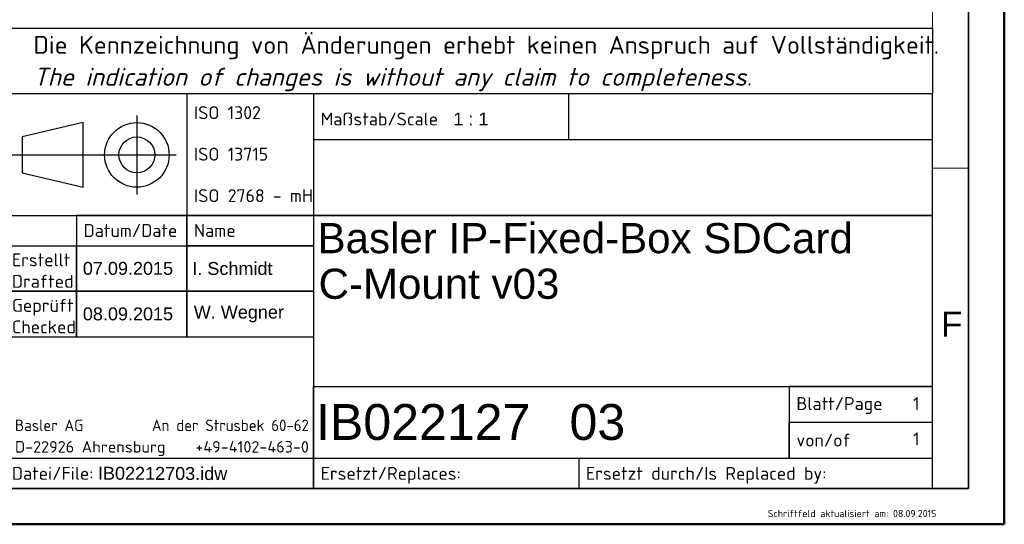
# Model space of a CAD drawing. Header units: millimetres. Extents: x 0 to 420, y 0 to 297.
# Tile 24 of 46: x 283 to 420, y 0 to 70. Entities that reach past the tile are written whole.
import ezdxf
from ezdxf.enums import TextEntityAlignment as Align

# ---------------------------------------------------------------- set-up
doc = ezdxf.new("R2010")
doc.units = ezdxf.units.MM
doc.layers.get('0').update_dxf_attribs({"lineweight": 25})
for name, color, linetype, lineweight in [('001', 7, 'Continuous', 50), ('RAHM2', 7, 'Continuous', 25), ('RAHM3', 7, 'Continuous', 25), ('Rahmen (ISO)', 7, 'Continuous', 70), ('Symbol (ISO)', 7, 'Continuous', 18), ('Titel (ISO)', 7, 'Continuous', 35)]:
    doc.layers.add(name, color=color, linetype=linetype, lineweight=lineweight)
doc.layers.add('Symbole(DIN)', color=3, linetype='Continuous', lineweight=25, true_color=0x00ff00)
doc.styles.add('Aktuell-DIN', font='arial.ttf')
doc.styles.add('Notiztext (DIN)', font='isocpeur.ttf')
doc.styles.get("Standard").update_dxf_attribs({"font": 'isocpeur.ttf'})
doc.styles.add('Textstil17', font='isocpeur.ttf', dxfattribs={"width": 1.030042})
doc.styles.add('Textstil19', font='isocpeur.ttf', dxfattribs={"width": 0.963071})
doc.styles.add('Textstil32', font='arial.ttf')
doc.styles.add('Textstil38', font='arial.ttf')
doc.styles.add('Textstil70', font='arial.ttf', dxfattribs={"width": 0.85})
doc.styles.add('Textstil73', font='arial.ttf', dxfattribs={"width": 0.8})
doc.styles.add('Textstil76', font='arial.ttf', dxfattribs={"width": 0.6})
doc.styles.add('Textstil80', font='arial.ttf', dxfattribs={"width": 0.6})
doc.styles.add('Textstil81', font='arial.ttf')
doc.styles.add('Textstil88', font='isocpeur.ttf')
doc.styles.add('Textstil89', font='arial.ttf')
doc.styles.add('Textstil90', font='isocpeur.ttf', dxfattribs={"width": 0.8})
doc.styles.add('Textstil91', font='isocpeur.ttf')

# ---------------------------------------------------------------- blocks, each defined once
blk = doc.blocks.new('Ränder Basler-A3')
at = {"layer": '001'}
for p, q in [((420, 297), (420, 0)), ((420, 0), (0, 0))]:
    blk.add_line(p, q, dxfattribs=at)
at = {"layer": '001', "color": 7, "linetype": 'Continuous', "lineweight": 35}
for p, q in [((415, 292), (415, 5)), ((415, 5), (5, 5))]:
    blk.add_line(p, q, dxfattribs=at)
at = {"layer": '001', "color": 7, "linetype": 'Continuous', "lineweight": 18}
blk.add_line((410, 287), (410, 5), dxfattribs=at)
at = {"layer": 'Rahmen (ISO)', "color": 7, "linetype": 'Continuous', "lineweight": 18}
blk.add_line((415, 49.67), (410, 49.67), dxfattribs=at)
at = {"layer": 'Symbole(DIN)', "color": 250, "true_color": 0x3f3f3f, "insert": (411.17, 27.91), "char_height": 3.5, "attachment_point": 4, "style": 'Aktuell-DIN'}
blk.add_mtext('\\fArial|b0|i0;F', dxfattribs=at)
blk = doc.blocks.new('Schriftfelder Basler')
for p, q in [((0, 54.99), (-182.88, 54.99)), ((0, 0), (0, 54.99))]:
    blk.add_line(p, q)
at = {"layer": 'RAHM2'}
for p, q in [((-104.03, 54.99), (-104.03, 38.07)), ((-50.8, 54.99), (-50.8, 48.66)), ((-118.5, 51), (-127, 49)), ((-118.5, 42), (-118.5, 51)), ((-111, 52), (-111, 41)), ((-127, 49), (-127, 44)), ((-86.36, 48.66), (0, 48.66)), ((-128.5, 46.5), (-105.5, 46.5)), ((-127, 44), (-118.5, 42)), ((-119.43, 38.07), (-119.43, 33.84)), ((-182.88, 33.84), (-104.03, 33.84)), ((-129.43, 21.15), (-86.36, 21.15)), ((-20, 14.23), (-20, 9.23)), ((-20, 9.23), (0, 9.23)), ((-182.88, 4.23), (0, 4.23))]:
    blk.add_line(p, q, dxfattribs=at)
for radius in [4.5, 2.5]:
    blk.add_circle((-111, 46.5), radius, dxfattribs=at)
at = {"layer": 'RAHM3'}
for p, q in [((-182.88, 64.19), (0, 64.19)), ((0, 64.19), (0, 54.99)), ((0, 54.99), (-182.88, 54.99)), ((-86.36, 54.99), (-86.36, 14.23)), ((-182.88, 38.07), (-119.43, 38.07)), ((-86.36, 14.23), (-20, 14.23)), ((-49.36, 4.23), (-49.36, 0))]:
    blk.add_line(p, q, dxfattribs=at)
at = {"layer": 'Titel (ISO)'}
for p, q in [((-119.43, 38.07), (-104.03, 38.07)), ((-104.03, 38.07), (-104.03, 21.15)), ((-104.03, 38.07), (-86.36, 38.07)), ((-86.36, 38.07), (0, 38.07)), ((-119.43, 33.84), (-119.43, 29.61)), ((-104.03, 33.84), (-86.36, 33.84)), ((-119.43, 29.61), (-119.43, 25.38)), ((-129.43, 27.5), (-86.36, 27.5)), ((-119.43, 25.38), (-119.43, 21.15)), ((-86.36, 14.23), (-86.36, 4.23)), ((-20, 14.23), (0, 14.23)), ((-20, 9.23), (-20, 4.23)), ((-86.36, 4.23), (-86.36, 0)), ((-129.43, 0), (0, 0))]:
    blk.add_line(p, q, dxfattribs=at)
at = {"layer": 'RAHM2', "style": 'Textstil88'}
for s, p in [('Maßstab/Scale', (-85.36, 50.6)), ('Datei/File:', (-128.43, 1.2)), ('Ersetzt/Replaces:', (-85.36, 1.2)), ('Ersetzt durch/Is Replaced by:', (-48.36, 1.2))]:
    blk.add_text(s, height=1.8, dxfattribs=at).set_placement(p)
for s, p in [('Datum/Date', (-118.43, 35.96)), ('Name', (-103.03, 35.96)), ('von/of', (-19, 6.73))]:
    blk.add_text(s, height=1.8, dxfattribs=at).set_placement(p, align=Align.MIDDLE_LEFT)
at = {"layer": 'RAHM2'}
for s, style, width, p, p2 in [('Basler AG          An der Strusbek 60-62', 'Textstil19', 0.963346, (-128, 8), (-87, 8)), ('D-22926 Ahrensburg    +49-4102-463-0', 'Textstil17', 1.029117, (-128, 5), (-87, 5))]:
    blk.add_text(s, height=1.6, dxfattribs=dict(at, style=style, width=width)).set_placement(p, p2, align=Align.FIT)
at = {"layer": 'RAHM2', "insert": (-103.03, 46.6), "char_height": 1.8, "width": 61.1649, "attachment_point": 4, "line_spacing_factor": 1.928316}
blk.add_mtext('\\fISOCPEUR|b0|i0;\\H1.8000;ISO 1302\\PISO 13715\\PISO 2768 - mH', dxfattribs=at)
at = {"layer": 'RAHM2', "char_height": 1.8, "attachment_point": 4}
for s, insert, width in [('\\fISOCPEUR|b0|i0;\\H1.8000;Erstellt\\PDrafted', (-128.43, 30.37), 9.4026), ('\\fISOCPEUR|b0|i0;\\H1.8000;Geprüft\\PChecked', (-128.43, 24.02), 8.6343)]:
    blk.add_mtext(s, dxfattribs=dict(at, insert=insert, width=width))
at = {"layer": 'Symbol (ISO)', "insert": (-125.43, 63.09), "char_height": 2.5, "attachment_point": 1, "line_spacing_factor": 1.068348, "style": 'Notiztext (DIN)'}
blk.add_mtext('\\fISOCPEUR|b0|i0;\\H2.5000;Die Kennzeichnung von Änderungen erhebt keinen Anspruch auf Vollständigkeit.\\P\\fISOCPEUR|b0|i1;\\H2.5000;The indication of changes is without any claim to completeness.', dxfattribs=at)
at = {"layer": 'Titel (ISO)', "style": 'Textstil88'}
blk.add_text('Blatt/Page', height=1.8, dxfattribs=at).set_placement((-19, 12.73), align=Align.TOP_LEFT)
at = {"layer": 'Titel (ISO)', "insert": (-116.43, 1.2), "char_height": 1.8, "width": 25.0175, "attachment_point": 7, "rotation": 359.8098, "style": 'Notiztext (DIN)'}
blk.add_mtext('\\fArial|b0|i0;\\H1.8000;IB02212703.idw', dxfattribs=at)
at = {"layer": 'Titel (ISO)', "color": 9, "true_color": 0xc0c0c0, "insert": (-23, -3), "char_height": 1, "attachment_point": 1, "style": 'Notiztext (DIN)'}
blk.add_mtext('\\fISOCPEUR|b0|i0;\\H1.0000;Schriftfeld aktualisiert am: 08.09.2015', dxfattribs=at)
at = {"layer": 'Titel (ISO)'}
for tag, p, height, style in [('FirstViewScale_001', (-66.85, 50.6), 1.8, 'Textstil89'), ('SPI_Zeichnungsname_001', (-85.79, 32.8), 4.2, 'Textstil81'), ('SPI_Anlagedatum_001', (-118.53, 29.78), 1.8, 'Textstil89'), ('SPI_Anleger_001', (-103.26, 29.77), 1.8, 'Textstil89'), ('SPI_Zeichnungsname_002', (-85.65, 26.43), 4.2, 'Textstil81'), ('SPI_Pruefdatum_001', (-118.53, 23.43), 1.8, 'Textstil89'), ('SPI_Pruefer_001', (-103.06, 23.69), 1.8, 'Textstil89'), ('Blattnummer_001', (-2.72, 10.94), 1.79, 'Textstil91'), ('2SPI_Revision_001', (-181.73, 9), 2, 'Textstil38'), ('SPI_Zeichnungsnr_001', (-86.01, 6.76), 5, 'Textstil32'), ('SPI_Version_001', (-50.65, 6.76), 5, 'Textstil32'), ('1SPI_Revision_001', (-181.72, 4.76), 2, 'Textstil38'), ('Anzahl_Blätter_001', (-2.72, 6.01), 1.8, 'Textstil88')]:
    blk.add_attdef(tag, p, '', height=height, dxfattribs=dict(at, style=style))
at = {"layer": 'Titel (ISO)', "style": 'Textstil88'}
for tag, p in [('SPI_Halbzeug1', (-85.36, 47.66)), ('SPI_Werkstoff', (-43.36, 47.66))]:
    blk.add_attdef(tag, text='', height=1.8, dxfattribs=at).set_placement(p, align=Align.TOP_LEFT)
at = {"layer": 'Titel (ISO)'}
for tag, height, style, width, p in [('SPI_Halbzeug2', 1.8, 'Textstil90', 0.8, (-85.36, 39.07)), ('8SPI_Pruefdatum', 2, 'Textstil73', 0.8, (-150.38, 34.34)), ('8SPI_Pruefer', 2, 'Textstil76', 0.6, (-136.78, 34.34)), ('8SPI_Aenderung', 1.5, 'Textstil80', 0.6, (-176.98, 34.34)), ('7SPI_Aenderung', 1.5, 'Textstil80', 0.6, (-176.98, 30.11)), ('7SPI_Pruefdatum', 2, 'Textstil73', 0.8, (-150.38, 30.11)), ('7SPI_Pruefer', 2, 'Textstil76', 0.6, (-136.78, 30.11)), ('6SPI_Aenderung', 1.5, 'Textstil80', 0.6, (-176.98, 25.88)), ('6SPI_Pruefdatum', 2, 'Textstil73', 0.8, (-150.38, 25.88)), ('6SPI_Pruefer', 2, 'Textstil76', 0.6, (-136.78, 25.88)), ('5SPI_Aenderung', 1.5, 'Textstil80', 0.6, (-176.98, 21.65)), ('5SPI_Pruefdatum', 2, 'Textstil73', 0.8, (-150.38, 21.65)), ('5SPI_Pruefer', 2, 'Textstil76', 0.6, (-136.78, 21.65)), ('4SPI_Aenderung', 1.5, 'Textstil80', 0.6, (-176.98, 17.42)), ('4SPI_Pruefdatum', 2, 'Textstil73', 0.8, (-150.38, 17.42)), ('4SPI_Pruefer', 2, 'Textstil76', 0.6, (-136.78, 17.42)), ('3SPI_Aenderung', 1.5, 'Textstil80', 0.6, (-176.98, 13.19)), ('3SPI_Pruefdatum', 2, 'Textstil70', 0.85, (-150.38, 13.19)), ('3SPI_Pruefer', 2, 'Textstil76', 0.6, (-136.78, 13.19))]:
    blk.add_attdef(tag, text='', height=height, dxfattribs=dict(at, style=style, width=width)).set_placement(p, align=Align.BOTTOM_LEFT)
at = {"layer": 'Titel (ISO)', "style": 'Textstil38'}
for tag, p in [('8SPI_Revision', (-180.18, 34.34)), ('7SPI_Revision', (-180.18, 30.11)), ('6SPI_Revision', (-180.18, 25.88)), ('5SPI_Revision', (-180.18, 21.65)), ('4SPI_Revision', (-180.18, 17.42)), ('3SPI_Revision', (-180.18, 13.19))]:
    blk.add_attdef(tag, text='', height=2, dxfattribs=at).set_placement(p, align=Align.BOTTOM_CENTER)
at = {"layer": 'Titel (ISO)'}
for tag, height, style, p in [('SPI_Unterbenennung', 3.5, 'Notiztext (DIN)', (-85.36, 15.23)), ('SPI_Ersatz_fuer', 1.8, 'Textstil89', (-64.86, 1.2)), ('SPI_Ersetzt_durch', 1.8, 'Textstil89', (-14.36, 1.2))]:
    blk.add_attdef(tag, text='', height=height, dxfattribs=dict(at, style=style)).set_placement(p, align=Align.BOTTOM_LEFT)
for tag, p, height, style, width in [('2SPI_Aenderung_001', (-177.02, 9.4), 1.5, 'Textstil80', 0.6), ('2SPI_Pruefdatum_001', (-150.47, 8.99), 2, 'Textstil73', 0.8), ('2SPI_Pruefer_001', (-136.94, 8.99), 2, 'Textstil76', 0.6), ('1SPI_Pruefdatum_001', (-150.47, 4.76), 2, 'Textstil73', 0.8), ('1SPI_Pruefer_001', (-136.94, 4.76), 2, 'Textstil76', 0.6), ('1SPI_Aenderung_001', (-177.02, 4.75), 1.5, 'Textstil80', 0.6)]:
    blk.add_attdef(tag, p, '', height=height, dxfattribs=dict(at, style=style, width=width))

msp = doc.modelspace()

# ---------------------------------------------------------------- block references
msp.add_blockref('Ränder Basler-A3', (0, 0))
ref = msp.add_blockref('Schriftfelder Basler', (410, 5))
ref.add_attrib('SPI_Zeichnungsname_001', 'Basler IP-Fixed-Box SDCard', (324.21, 37.798), dxfattribs={"layer": 'Titel (ISO)', "height": 4.2, "style": 'Textstil81'})
ref.add_attrib('SPI_Zeichnungsnr_001', 'IB022127', (323.989, 11.762), dxfattribs={"layer": 'Titel (ISO)', "height": 5, "style": 'Textstil32'})
ref.add_attrib('FirstViewScale_001', '1 : 1', (343.147, 55.603), dxfattribs={"layer": 'Titel (ISO)', "height": 1.8, "style": 'Textstil89'})
ref.add_attrib('SPI_Anlagedatum_001', '07.09.2015', (291.465, 34.779), dxfattribs={"layer": 'Titel (ISO)', "height": 1.8, "style": 'Textstil89'})
ref.add_attrib('SPI_Anleger_001', 'I. Schmidt', (306.735, 34.767), dxfattribs={"layer": 'Titel (ISO)', "height": 1.8, "style": 'Textstil89'})
ref.add_attrib('SPI_Pruefdatum_001', '08.09.2015', (291.465, 28.434), dxfattribs={"layer": 'Titel (ISO)', "height": 1.8, "style": 'Textstil89'})
ref.add_attrib('SPI_Pruefer_001', 'W. Wegner', (306.939, 28.687), dxfattribs={"layer": 'Titel (ISO)', "height": 1.8, "style": 'Textstil89'})
ref.add_attrib('SPI_Version_001', '03', (359.35, 11.764), dxfattribs={"layer": 'Titel (ISO)', "height": 5, "style": 'Textstil32'})
ref.add_attrib('Anzahl_Blätter_001', '1', (407.28, 11.007), dxfattribs={"layer": 'Titel (ISO)', "height": 1.8, "style": 'Textstil88'})
ref.add_attrib('Blattnummer_001', '1', (407.283, 15.936), dxfattribs={"layer": 'Titel (ISO)', "height": 1.794, "style": 'Textstil91'})
ref.add_attrib('SPI_Zeichnungsname_002', 'C-Mount v03', (324.348, 31.434), dxfattribs={"layer": 'Titel (ISO)', "height": 4.2, "style": 'Textstil81'})

doc.saveas('drawing.dxf')
